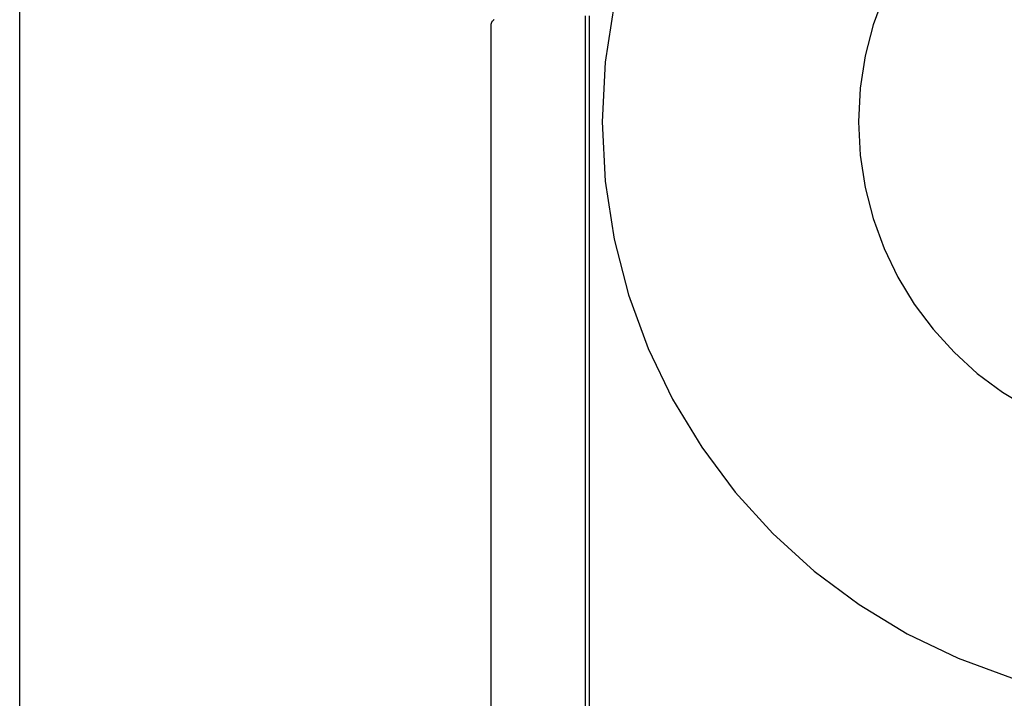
# Model space of a CAD drawing. Header units: inches. Extents: x 0 to 283, y 0 to 183.
# Tile 21 of 76: x 100.005 to 100.427, y 95.189 to 95.48. Entities that reach past the tile are written whole.
import ezdxf

# ---------------------------------------------------------------- set-up
doc = ezdxf.new("R2010")
doc.units = ezdxf.units.IN
doc.header["$LTSCALE"] = 15.583333
doc.header["$MEASUREMENT"] = 0
doc.linetypes.add('HIDDEN', pattern=[0.2, 0.1, -0.1])
doc.layers.add('DEFAULT_2', color=8, linetype='HIDDEN')

msp = doc.modelspace()

# ---------------------------------------------------------------- linework, layer by layer
at = {"layer": 'DEFAULT_2', "color": 8, "linetype": 'HIDDEN'}
for p, q in [((100.00477, 94.16954), (100.00477, 96.41954)), ((100.24755, 95.10704), (100.24755, 95.48204)), ((100.24927, 95.10704), (100.24927, 95.48204)), ((100.20709, 95.11047), (100.20709, 95.47861))]:
    msp.add_line(p, q, dxfattribs=at)
msp.add_lwpolyline([(100.20844, 95.48034), (100.20829, 95.48024), (100.20815, 95.48015), (100.20801, 95.48005), (100.20789, 95.47994), (100.20776, 95.47984), (100.20765, 95.47973), (100.20753, 95.47961), (100.20743, 95.47948), (100.20733, 95.47934), (100.20724, 95.47919), (100.20717, 95.47902), (100.20711, 95.47882), (100.20709, 95.47861)], dxfattribs=at)
for radius in [0.25, 0.14]:
    msp.add_arc((100.50477, 95.43654), radius, 90, 270, dxfattribs=at)

doc.saveas('drawing.dxf')
